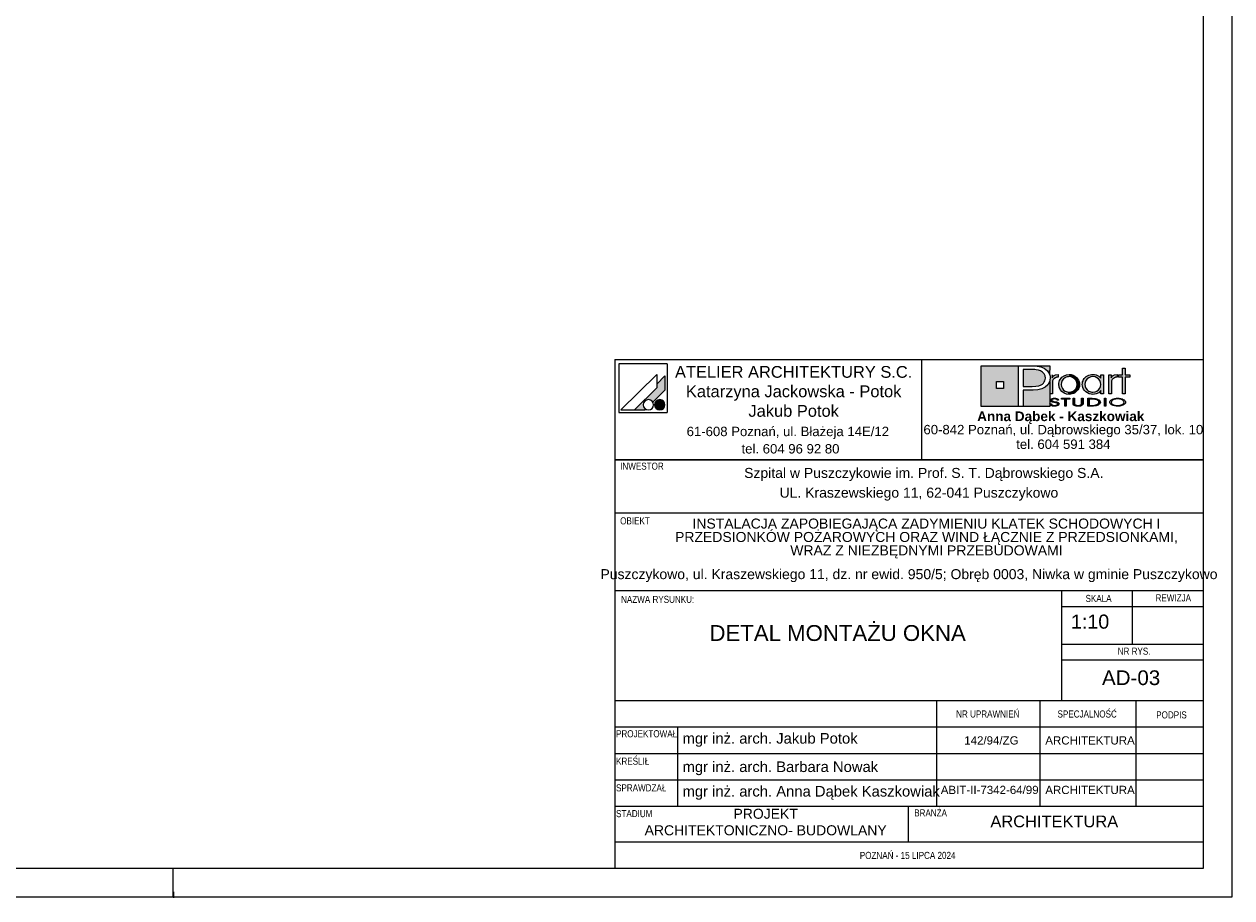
# Paper-space layout 'AD-03 DETAL MONTAŻU OKNA' of a CAD drawing. Header units: millimetres. Extents: x 0 to 420, y 0 to 297.
# Tile 32 of 40: x 215 to 420, y 0 to 148. Entities that reach past the tile are written whole.
import ezdxf

# ---------------------------------------------------------------- set-up
doc = ezdxf.new("R2010")
doc.units = ezdxf.units.MM
doc.header["$MEASUREMENT"] = 0
for name, color, linetype, lineweight, true_color in [('0_Nr_pióra__249', 7, 'Continuous', 5, 0x191919), ('A_Arkusz_Nr_pióra__19', 7, 'Continuous', 5, 0x191919), ('A_Arkusz_Nr_pióra__237', 7, 'Continuous', 5, 0x343434), ('A_Arkusz_Nr_pióra__255', 7, 'Continuous', 15, 0x242424)]:
    doc.layers.add(name, color=color, linetype=linetype, lineweight=lineweight, true_color=true_color)
doc.layers.add('A_Arkusz_Nr_pióra__1', color=7, linetype='Continuous', lineweight=20)
doc.styles.add('STYL_AUTOMATYCZNY_1', font='arial.ttf')
doc.styles.add('STYL_AUTOMATYCZNY_2', font='ARIALN.TTF')
doc.styles.add('STYL_AUTOMATYCZNY_3', font='arial.ttf')

psp = doc.layouts.new('AD-03 DETAL MONTAŻU OKNA')

# ---------------------------------------------------------------- hatches: boundary and pattern name
at = {"layer": 'A_Arkusz_Nr_pióra__19', "linetype": 'Continuous', "lineweight": 5, "true_color": 0x191919}
for points in [[(323.6, 88.67), (322.2, 87.26), (322.2, 86.61), (318.43, 82.85), (320.24, 82.85), (320.35, 82.96), (320.22, 83.05), (320.11, 83.16), (320.02, 83.29), (319.96, 83.43), (319.92, 83.58), (319.91, 83.73), (319.92, 83.88), (319.96, 84.03), (320.02, 84.17), (320.11, 84.3), (320.22, 84.4), (320.35, 84.49), (320.49, 84.56), (320.64, 84.6), (320.79, 84.61), (320.94, 84.6), (321.09, 84.56), (321.23, 84.49), (321.36, 84.4), (321.46, 84.3), (321.56, 84.16), (323.6, 86.21), (323.6, 86.51)], [(323.6, 86.21), (323.6, 88.67), (322.2, 87.26), (322.2, 86.61), (318.43, 82.85), (320.24, 82.85), (320.35, 82.96, -1.314777), (321.56, 84.16)], [(389.46, 88.83), (389.02, 88.83), (389.02, 85.58), (389.48, 85.58), (389.49, 87.54, -0.145311), (389.61, 87.99, -0.140329), (390.1, 88.38), (390.45, 88.45), (390.45, 88.88), (390.01, 88.81), (389.68, 88.63), (389.46, 88.34)], [(390.56, 87.22), (390.58, 87.43), (390.63, 87.65), (390.71, 87.86), (390.82, 88.06), (390.95, 88.25), (391.11, 88.41), (391.48, 88.67), (391.88, 88.83), (392.33, 88.89), (392.35, 88.89), (392.33, 88.52), (392.17, 88.51), (392, 88.47), (391.83, 88.41), (391.67, 88.34), (391.53, 88.24), (391.39, 88.13), (391.17, 87.86), (391.04, 87.55), (391, 87.2), (391.04, 86.84), (391.18, 86.52), (391.4, 86.24), (391.68, 86.04), (391.99, 85.91), (392.17, 85.89), (392.15, 85.52), (391.88, 85.55), (391.47, 85.71), (391.11, 85.97), (390.8, 86.33), (390.62, 86.75)], [(392.33, 88.52), (392.68, 88.47), (393, 88.33), (393.29, 88.11), (393.5, 87.85), (393.62, 87.55), (393.67, 87.21), (393.64, 86.96), (394.05, 86.8), (394.07, 86.87), (394.1, 87.2), (394.08, 87.43), (394.03, 87.67), (393.93, 87.91), (393.77, 88.17), (393.56, 88.4), (393.3, 88.6), (393, 88.76), (392.68, 88.85), (392.35, 88.89)], [(400.14, 88.38), (400.05, 88.34), (399.97, 88.29), (399.87, 88.23), (399.76, 88.12), (399.67, 88.01), (399.6, 87.9), (399.56, 87.78), (399.53, 87.63), (399.52, 87.46), (399.52, 85.58), (399.07, 85.58), (399.07, 88.81), (399.5, 88.81), (399.5, 88.34), (399.72, 88.63), (400.05, 88.81), (400.49, 88.88), (400.49, 88.45), (400.36, 88.43), (400.24, 88.41)], [(401.85, 85.58), (401.41, 85.58), (401.41, 88.44), (400.7, 88.44), (400.7, 88.81), (401.41, 88.81), (401.41, 89.94), (401.85, 89.94), (401.85, 88.81), (402.66, 88.81), (402.66, 88.44), (401.85, 88.44)], [(392.86, 85.58), (392.6, 85.52), (392.33, 85.5), (392.15, 85.52), (392.17, 85.89), (392.34, 85.87), (392.69, 85.91), (393, 86.04), (393.28, 86.26), (393.5, 86.53), (393.62, 86.85), (393.64, 86.96), (394.05, 86.8), (393.97, 86.56), (393.8, 86.26), (393.61, 86.03), (393.38, 85.84), (393.12, 85.68)], [(322.36, 84.53), (323.02, 82.9, -0.39153), (321.92, 83.36, -0.418968)], [(322.36, 84.53), (323.02, 82.9, 0.455663), (323.49, 84.15, 0.390402)], [(389.33, 83.87), (389.06, 83.87), (389.08, 83.79), (389.13, 83.71), (389.2, 83.64), (389.28, 83.59), (389.36, 83.56), (389.43, 83.54), (389.48, 83.52), (389.61, 83.49), (389.74, 83.48), (389.82, 83.49), (389.9, 83.48), (390.05, 83.49), (390.24, 83.53), (390.41, 83.6), (390.52, 83.68), (390.59, 83.77), (390.62, 83.87), (390.61, 83.92), (390.58, 83.98), (390.55, 84.03), (390.49, 84.08), (390.44, 84.12), (390.35, 84.16), (390.3, 84.18), (390.2, 84.21), (390.16, 84.22), (390.15, 84.07), (390.19, 84.05), (390.29, 84), (390.34, 83.93), (390.36, 83.86), (390.35, 83.8), (390.31, 83.74), (390.23, 83.68), (390.17, 83.65), (390.11, 83.64), (390.02, 83.61), (389.94, 83.6), (389.87, 83.6), (389.8, 83.6), (389.71, 83.61), (389.63, 83.62), (389.56, 83.64), (389.49, 83.67), (389.45, 83.7), (389.39, 83.74), (389.35, 83.8)], [(390.29, 84.49), (390.55, 84.49), (390.53, 84.59), (390.47, 84.67), (390.35, 84.75), (390.21, 84.81), (390.04, 84.84), (389.85, 84.85), (389.66, 84.84), (389.49, 84.8), (389.34, 84.74), (389.23, 84.67), (389.16, 84.59), (389.14, 84.5), (389.16, 84.4), (389.22, 84.33), (389.32, 84.26), (389.4, 84.22), (389.47, 84.2), (389.53, 84.19), (389.65, 84.16), (389.76, 84.15), (389.88, 84.13), (389.99, 84.11), (390.07, 84.09), (390.15, 84.07), (390.16, 84.22), (390.04, 84.24), (389.88, 84.26), (389.69, 84.3), (389.6, 84.32), (389.52, 84.35), (389.45, 84.39), (389.41, 84.44), (389.4, 84.5), (389.42, 84.57), (389.46, 84.62), (389.54, 84.67), (389.62, 84.7), (389.72, 84.73), (389.81, 84.73), (389.9, 84.73), (389.99, 84.72), (390.07, 84.7), (390.15, 84.67), (390.22, 84.62), (390.27, 84.56)], [(391.85, 83.5), (391.6, 83.5), (391.6, 84.71), (391.02, 84.71), (391.02, 84.83), (392.43, 84.83), (392.43, 84.71), (391.85, 84.71)], [(394.45, 83.6), (394.36, 83.56), (394.25, 83.52), (394.12, 83.5), (393.99, 83.48), (393.86, 83.48), (393.67, 83.49), (393.5, 83.52), (393.34, 83.56), (393.15, 83.67), (393.03, 83.82), (393, 84), (393, 84.83), (393.25, 84.83), (393.25, 84), (393.26, 83.9), (393.31, 83.81), (393.37, 83.74, 0.154269), (393.86, 83.61, 0.149724), (394.34, 83.73), (394.41, 83.81)], [(394.41, 83.81), (394.45, 83.9), (394.46, 84), (394.46, 84.83), (394.72, 84.83), (394.72, 84), (394.7, 83.86), (394.63, 83.74), (394.53, 83.65), (394.45, 83.6)], [(395.76, 83.62), (396.04, 83.62), (396.04, 83.5), (395.51, 83.5), (395.51, 84.83), (396.04, 84.83), (396.04, 84.71), (395.76, 84.71)], [(396.23, 84.83), (396.55, 84.82), (396.75, 84.79), (396.75, 84.66), (396.59, 84.68), (396.38, 84.7), (396.13, 84.71), (396.04, 84.71), (396.04, 84.83)], [(397.07, 84.72), (397.23, 84.65), (397.36, 84.58), (397.48, 84.49), (397.57, 84.38), (397.62, 84.27), (397.64, 84.16), (397.61, 84.02), (397.53, 83.89), (397.39, 83.77), (397.25, 83.68), (397.09, 83.62), (396.92, 83.57), (396.74, 83.53), (396.74, 83.67), (396.88, 83.7), (397.07, 83.77), (397.22, 83.87), (397.31, 83.96), (397.37, 84.06), (397.39, 84.17), (397.37, 84.28), (397.3, 84.38), (397.21, 84.47), (397.08, 84.55), (396.93, 84.61), (396.75, 84.66), (396.75, 84.79), (396.83, 84.78)], [(398.57, 83.5), (398.32, 83.5), (398.32, 84.83), (398.57, 84.83)], [(396.74, 83.53), (396.72, 83.53), (396.5, 83.51), (396.25, 83.5), (396.04, 83.5), (396.04, 83.62), (396.13, 83.62), (396.28, 83.62), (396.45, 83.63), (396.53, 83.63), (396.66, 83.65), (396.74, 83.67)]]:
    psp.add_hatch(color=250, dxfattribs=at).paths.add_polyline_path(points)
at = {"layer": 'A_Arkusz_Nr_pióra__19', "linetype": 'Continuous', "lineweight": 0, "true_color": 0x131313}
h = psp.add_hatch(color=250, dxfattribs=at)
h.paths.add_polyline_path([(377.36, 90.34), (383.71, 90.34), (383.71, 83.46), (377.36, 83.46)])
h.paths.add_polyline_path([(379.96, 87.69), (381.15, 87.69), (381.15, 86.49), (379.96, 86.49)], flags=0)
for points in [[(386.17, 89.71), (385.71, 89.72), (384.53, 89.72), (384.53, 86.86), (386.06, 86.86), (386.69, 86.89), (387.19, 86.98), (387.59, 87.13), (387.79, 87.26), (387.96, 87.42), (388.11, 87.61), (388.21, 87.83), (388.28, 88.05), (388.3, 88.28), (388.24, 88.67), (388.07, 89), (387.78, 89.3), (387.48, 89.48), (387.12, 89.62), (386.71, 89.69), (386.5, 89.71)], [(389.03, 90.34), (389.02, 88.83), (388.99, 88.95), (388.83, 89.25), (388.63, 89.52), (388.39, 89.75), (388.11, 89.94), (387.83, 90.07), (387.54, 90.17), (387.23, 90.25), (386.87, 90.3), (386.07, 90.33), (386.02, 90.34)], [(384.53, 83.46), (389.03, 83.46), (389.03, 87.7), (388.73, 87.14), (388.24, 86.71), (387.69, 86.45), (387.02, 86.29), (386.24, 86.24), (384.53, 86.24)]]:
    psp.add_hatch(color=250, dxfattribs=at).paths.add_polyline_path(points)
at = {"layer": 'A_Arkusz_Nr_pióra__19', "linetype": 'Continuous', "lineweight": 5, "true_color": 0x191919}
h = psp.add_hatch(color=250, dxfattribs=at)
h.paths.add_polyline_path([(397.73, 86.15), (397.36, 85.79), (396.91, 85.57), (396.39, 85.5), (396.06, 85.53), (395.75, 85.61), (395.44, 85.75), (395.18, 85.92), (394.96, 86.14), (394.78, 86.41), (394.66, 86.67), (394.59, 86.93), (394.57, 87.2), (394.58, 87.41), (394.63, 87.61), (394.7, 87.82), (394.79, 88.02), (394.91, 88.19), (395.05, 88.36), (395.24, 88.52), (395.44, 88.65), (395.67, 88.76), (395.91, 88.83), (396.15, 88.87), (396.4, 88.89), (396.67, 88.87), (396.92, 88.81), (397.15, 88.72), (397.37, 88.59), (397.56, 88.43), (397.73, 88.24), (397.73, 88.51), (397.73, 88.81), (398.17, 88.81), (398.17, 87.53), (398.17, 85.58), (397.73, 85.58), (397.73, 85.83)])
h.paths.add_polyline_path([(395.81, 88.38, 0.471077), (395.22, 86.5, 0.494724), (397.4, 86.34, 0.387258), (397.36, 88.1, 0.314042)], flags=0)
h = psp.add_hatch(color=250, dxfattribs=at)
h.paths.add_polyline_path([(400.59, 84.85, 0.130991), (399.56, 84.6, 0.250658), (399.25, 84.17, 0.250617), (399.5, 83.77, 0.141351), (400.59, 83.48, 0.117723), (401.58, 83.7, 0.245905), (401.93, 84.16, 0.237366), (401.68, 84.56, 0.143887)])
h.paths.add_polyline_path([(400.59, 84.73, 0.128597), (399.81, 84.56), (399.72, 84.5), (399.65, 84.45), (399.58, 84.37), (399.54, 84.31), (399.51, 84.24), (399.5, 84.17), (399.53, 84.03), (399.62, 83.91), (399.78, 83.79, 0.126974), (400.59, 83.6, 0.113214), (401.35, 83.76), (401.49, 83.86), (401.58, 83.93), (401.63, 84.01), (401.66, 84.08), (401.67, 84.16), (401.65, 84.26), (401.6, 84.36), (401.52, 84.45), (401.39, 84.55, 0.11716)], flags=0)

# ---------------------------------------------------------------- linework, layer by layer
at = {"layer": '0_Nr_pióra__249', "color": 250, "linetype": 'Continuous', "lineweight": 5, "true_color": 0x191919}
for p, q in [((315.75, 90.68), (315.75, 82.41)), ((324.01, 90.68), (315.75, 90.68)), ((324.01, 90.68), (324.01, 82.41)), ((322.2, 88.91), (316.13, 82.85)), ((322.2, 88.91), (322.2, 86.61)), ((323.6, 88.67), (322.2, 87.26)), ((323.6, 88.67), (323.6, 86.51)), ((377.36, 90.34), (389.03, 90.34)), ((377.36, 83.46), (377.36, 90.34)), ((383.71, 83.46), (383.71, 90.34)), ((383.71, 90.34), (385.99, 90.34)), ((384.53, 89.72), (384.53, 86.86)), ((385.71, 89.72), (384.53, 89.72)), ((386.17, 89.71), (385.71, 89.72)), ((385.99, 90.34), (386.46, 90.33)), ((386.5, 89.71), (386.17, 89.71)), ((386.46, 90.33), (386.87, 90.3)), ((386.71, 89.69), (386.5, 89.71)), ((387.12, 89.62), (386.71, 89.69)), ((386.87, 90.3), (387.23, 90.25)), ((387.48, 89.48), (387.12, 89.62)), ((387.23, 90.25), (387.54, 90.17)), ((387.79, 89.29), (387.48, 89.48)), ((387.54, 90.17), (387.83, 90.07)), ((388.07, 89), (387.79, 89.29)), ((387.83, 90.07), (388.11, 89.94)), ((388.24, 88.67), (388.07, 89)), ((388.11, 89.94), (388.39, 89.75)), ((388.3, 88.28), (388.24, 88.67)), ((388.39, 89.75), (388.63, 89.52)), ((388.63, 89.52), (388.83, 89.25)), ((388.83, 89.25), (388.99, 88.95)), ((388.99, 88.95), (389.08, 88.62)), ((389.03, 90.34), (389.02, 88.81)), ((389.08, 88.62), (389.12, 88.27)), ((389.46, 88.81), (389.46, 88.34)), ((389.46, 88.34), (389.68, 88.63)), ((389.68, 88.63), (390.01, 88.81)), ((390.01, 88.34), (389.92, 88.29)), ((390.01, 88.81), (390.45, 88.88)), ((390.1, 88.38), (390.01, 88.34)), ((390.2, 88.41), (390.1, 88.38)), ((390.32, 88.43), (390.2, 88.41)), ((390.45, 88.45), (390.32, 88.43)), ((390.45, 88.88), (390.45, 88.45)), ((390.95, 88.25), (391.11, 88.41)), ((391.11, 88.41), (391.48, 88.67)), ((391.48, 88.67), (391.88, 88.83)), ((391.67, 88.34), (391.53, 88.24)), ((391.83, 88.41), (391.67, 88.34)), ((392, 88.47), (391.83, 88.41)), ((391.88, 88.83), (392.33, 88.89)), ((392.17, 88.51), (392, 88.47)), ((392.34, 88.52), (392.17, 88.51)), ((392.33, 88.89), (392.67, 88.86)), ((392.68, 88.47), (392.34, 88.52)), ((392.67, 88.86), (393, 88.76)), ((393, 88.33), (392.68, 88.47)), ((393, 88.76), (393.3, 88.6)), ((393.29, 88.11), (393, 88.33)), ((393.3, 88.6), (393.56, 88.4)), ((393.56, 88.4), (393.77, 88.17)), ((394.91, 88.19), (395.05, 88.36)), ((395.05, 88.36), (395.24, 88.52)), ((395.24, 88.52), (395.44, 88.65)), ((395.71, 88.34), (395.41, 88.12)), ((395.44, 88.65), (395.67, 88.76)), ((395.67, 88.76), (395.91, 88.83)), ((396.03, 88.47), (395.71, 88.34)), ((395.91, 88.83), (396.15, 88.87)), ((396.39, 88.52), (396.03, 88.47)), ((396.15, 88.87), (396.4, 88.89)), ((396.75, 88.47), (396.39, 88.52)), ((396.4, 88.89), (396.67, 88.87)), ((396.67, 88.87), (396.92, 88.81)), ((397.06, 88.34), (396.75, 88.47)), ((396.92, 88.81), (397.15, 88.72)), ((397.34, 88.12), (397.06, 88.34)), ((397.15, 88.72), (397.37, 88.59)), ((397.37, 88.59), (397.56, 88.43)), ((397.56, 88.43), (397.73, 88.24)), ((397.73, 88.24), (397.73, 88.81)), ((397.73, 88.81), (398.17, 88.81)), ((398.17, 88.81), (398.17, 85.58)), ((399.07, 85.58), (399.07, 88.81)), ((399.07, 88.81), (399.5, 88.81)), ((399.5, 88.81), (399.5, 88.34)), ((399.5, 88.34), (399.72, 88.63)), ((399.72, 88.63), (400.05, 88.81)), ((400.05, 88.34), (399.97, 88.29)), ((400.05, 88.81), (400.49, 88.88)), ((400.14, 88.38), (400.05, 88.34)), ((400.24, 88.41), (400.14, 88.38)), ((400.36, 88.43), (400.24, 88.41)), ((400.49, 88.45), (400.36, 88.43)), ((400.49, 88.88), (400.49, 88.45)), ((400.7, 88.44), (400.7, 88.81)), ((400.7, 88.81), (401.41, 88.81)), ((401.41, 88.44), (400.7, 88.44)), ((401.41, 88.81), (401.41, 89.94)), ((401.41, 89.94), (401.85, 89.94)), ((401.41, 85.58), (401.41, 88.44)), ((401.85, 89.94), (401.85, 88.81)), ((401.85, 88.81), (402.66, 88.81)), ((402.66, 88.44), (401.85, 88.44)), ((401.85, 88.44), (401.85, 85.58)), ((402.66, 88.81), (402.66, 88.44)), ((322.2, 86.61), (318.43, 82.85)), ((323.6, 86.51), (323.6, 86.21)), ((379.96, 87.69), (381.15, 87.69)), ((379.96, 87.69), (381.15, 87.69)), ((379.96, 86.49), (379.96, 87.69)), ((381.15, 86.49), (379.96, 86.49)), ((381.15, 87.69), (381.15, 86.49)), ((381.15, 87.69), (381.15, 86.49)), ((384.53, 86.86), (386.06, 86.86)), ((386.06, 86.86), (386.69, 86.89)), ((387, 86.29), (386.19, 86.24)), ((386.69, 86.89), (387.19, 86.98)), ((387.69, 86.45), (387, 86.29)), ((387.19, 86.98), (387.59, 87.13)), ((387.59, 87.13), (387.79, 87.26)), ((388.24, 86.71), (387.69, 86.45)), ((387.79, 87.26), (387.96, 87.42)), ((387.96, 87.42), (388.11, 87.61)), ((388.11, 87.61), (388.21, 87.83)), ((388.21, 87.83), (388.28, 88.05)), ((388.73, 87.14), (388.24, 86.71)), ((388.28, 88.05), (388.3, 88.28)), ((389.02, 87.66), (388.73, 87.14)), ((389.12, 88.27), (389.02, 87.66)), ((389.03, 87.67), (389.03, 83.46)), ((389.49, 87.63), (389.48, 87.46)), ((389.48, 87.46), (389.48, 85.58)), ((389.52, 87.78), (389.49, 87.63)), ((389.56, 87.9), (389.52, 87.78)), ((389.63, 88.01), (389.56, 87.9)), ((389.72, 88.12), (389.63, 88.01)), ((389.83, 88.23), (389.72, 88.12)), ((389.92, 88.29), (389.83, 88.23)), ((390.56, 87.22), (390.58, 87.43)), ((390.62, 86.75), (390.56, 87.22)), ((390.58, 87.43), (390.63, 87.65)), ((390.8, 86.33), (390.62, 86.75)), ((390.63, 87.65), (390.71, 87.86)), ((390.71, 87.86), (390.82, 88.06)), ((391.11, 85.97), (390.8, 86.33)), ((390.82, 88.06), (390.95, 88.25)), ((391.04, 87.55), (391, 87.2)), ((391, 87.2), (391.04, 86.84)), ((391.17, 87.86), (391.04, 87.55)), ((391.04, 86.84), (391.18, 86.52)), ((391.39, 88.13), (391.17, 87.86)), ((391.18, 86.52), (391.4, 86.24)), ((391.53, 88.24), (391.39, 88.13)), ((393, 86.04), (393.28, 86.26)), ((393.28, 86.26), (393.5, 86.53)), ((393.5, 87.85), (393.29, 88.11)), ((393.62, 87.55), (393.5, 87.85)), ((393.5, 86.53), (393.62, 86.85)), ((393.8, 86.26), (393.61, 86.03)), ((393.67, 87.21), (393.62, 87.55)), ((393.62, 86.85), (393.67, 87.21)), ((393.77, 88.17), (393.94, 87.9)), ((393.97, 86.56), (393.8, 86.26)), ((393.94, 87.9), (394.03, 87.67)), ((394.07, 86.87), (393.97, 86.56)), ((394.03, 87.67), (394.08, 87.43)), ((394.1, 87.2), (394.07, 86.87)), ((394.08, 87.43), (394.1, 87.2)), ((394.57, 87.2), (394.58, 87.41)), ((394.59, 86.93), (394.57, 87.2)), ((394.58, 87.41), (394.63, 87.61)), ((394.66, 86.67), (394.59, 86.93)), ((394.63, 87.61), (394.7, 87.82)), ((394.78, 86.41), (394.66, 86.67)), ((394.7, 87.82), (394.79, 88.02)), ((394.96, 86.14), (394.78, 86.41)), ((394.79, 88.02), (394.91, 88.19)), ((395.05, 87.55), (395.01, 87.22)), ((395.01, 87.22), (395.05, 86.87)), ((395.19, 87.85), (395.05, 87.55)), ((395.05, 86.87), (395.18, 86.55)), ((395.18, 86.55), (395.4, 86.28)), ((395.41, 88.12), (395.19, 87.85)), ((395.4, 86.28), (395.53, 86.16)), ((397.06, 86.05), (397.34, 86.26)), ((397.56, 87.85), (397.34, 88.12)), ((397.34, 86.26), (397.56, 86.54)), ((397.69, 87.54), (397.56, 87.85)), ((397.56, 86.54), (397.69, 86.85)), ((397.73, 87.19), (397.69, 87.54)), ((397.69, 86.85), (397.73, 87.19)), ((399.53, 87.63), (399.52, 87.46)), ((399.52, 87.46), (399.52, 85.58)), ((399.56, 87.78), (399.53, 87.63)), ((399.6, 87.9), (399.56, 87.78)), ((399.67, 88.01), (399.6, 87.9)), ((399.76, 88.12), (399.67, 88.01)), ((399.87, 88.23), (399.76, 88.12)), ((399.97, 88.29), (399.87, 88.23)), ((323.6, 86.21), (321.56, 84.16)), ((384.53, 86.24), (384.53, 83.46)), ((386.19, 86.24), (384.53, 86.24)), ((389.48, 85.58), (389.02, 85.58)), ((389.14, 84.5), (389.16, 84.59)), ((389.16, 84.4), (389.14, 84.5)), ((389.16, 84.59), (389.23, 84.67)), ((389.22, 84.33), (389.16, 84.4)), ((389.32, 84.26), (389.22, 84.33)), ((389.23, 84.67), (389.34, 84.74)), ((389.37, 84.23), (389.32, 84.26)), ((389.34, 84.74), (389.49, 84.8)), ((389.43, 84.21), (389.37, 84.23)), ((389.41, 84.56), (389.4, 84.5)), ((389.4, 84.5), (389.41, 84.44)), ((389.46, 84.62), (389.41, 84.56)), ((389.41, 84.44), (389.45, 84.39)), ((389.5, 84.19), (389.43, 84.21)), ((389.45, 84.39), (389.52, 84.35)), ((389.54, 84.67), (389.46, 84.62)), ((389.49, 84.8), (389.66, 84.84)), ((389.52, 84.35), (389.6, 84.32)), ((389.62, 84.7), (389.54, 84.67)), ((389.6, 84.32), (389.73, 84.29)), ((389.72, 84.73), (389.62, 84.7)), ((389.66, 84.84), (389.85, 84.85)), ((389.83, 84.73), (389.72, 84.73)), ((389.73, 84.29), (389.89, 84.26)), ((389.95, 84.72), (389.83, 84.73)), ((389.85, 84.85), (390.04, 84.84)), ((389.89, 84.26), (390.03, 84.24)), ((390.06, 84.7), (389.95, 84.72)), ((390.03, 84.24), (390.13, 84.22)), ((390.04, 84.84), (390.21, 84.81)), ((390.15, 84.67), (390.06, 84.7)), ((390.13, 84.22), (390.2, 84.21)), ((390.22, 84.62), (390.15, 84.67)), ((390.2, 84.21), (390.25, 84.2)), ((390.21, 84.81), (390.35, 84.75)), ((390.27, 84.56), (390.22, 84.62)), ((390.25, 84.2), (390.31, 84.18)), ((390.29, 84.49), (390.27, 84.56)), ((390.55, 84.49), (390.29, 84.49)), ((390.35, 84.75), (390.47, 84.67)), ((390.47, 84.67), (390.53, 84.59)), ((390.53, 84.59), (390.55, 84.49)), ((391.02, 84.71), (391.02, 84.83)), ((391.02, 84.83), (392.43, 84.83)), ((391.6, 84.71), (391.02, 84.71)), ((391.47, 85.71), (391.11, 85.97)), ((391.4, 86.24), (391.68, 86.04)), ((391.88, 85.55), (391.47, 85.71)), ((391.6, 83.5), (391.6, 84.71)), ((391.68, 86.04), (391.99, 85.91)), ((392.43, 84.71), (391.85, 84.71)), ((391.85, 84.71), (391.85, 83.5)), ((392.33, 85.5), (391.88, 85.55)), ((391.99, 85.91), (392.34, 85.87)), ((392.6, 85.52), (392.33, 85.5)), ((392.34, 85.87), (392.69, 85.91)), ((392.43, 84.83), (392.43, 84.71)), ((392.86, 85.58), (392.6, 85.52)), ((392.69, 85.91), (393, 86.04)), ((393.12, 85.68), (392.86, 85.58)), ((393, 84.83), (393.25, 84.83)), ((393, 84), (393, 84.83)), ((393.38, 85.84), (393.12, 85.68)), ((393.25, 84.83), (393.25, 84)), ((393.61, 86.03), (393.38, 85.84)), ((394.46, 84), (394.46, 84.83)), ((394.46, 84.83), (394.72, 84.83)), ((394.72, 84.83), (394.72, 84)), ((395.18, 85.92), (394.96, 86.14)), ((395.44, 85.75), (395.18, 85.92)), ((395.75, 85.61), (395.44, 85.75)), ((395.51, 83.5), (395.51, 84.83)), ((395.51, 84.83), (396.04, 84.83)), ((395.51, 83.5), (395.51, 84.83)), ((395.51, 84.83), (396.23, 84.83)), ((395.53, 86.16), (395.68, 86.06)), ((395.68, 86.06), (395.85, 85.98)), ((396.06, 85.53), (395.75, 85.61)), ((396.04, 84.71), (395.76, 84.71)), ((395.76, 84.71), (395.76, 83.62)), ((396.13, 84.71), (395.76, 84.71)), ((395.76, 84.71), (395.76, 83.62)), ((395.85, 85.98), (396.03, 85.92)), ((396.03, 85.92), (396.21, 85.88)), ((396.04, 84.83), (396.04, 84.71)), ((396.39, 85.5), (396.06, 85.53)), ((396.38, 84.7), (396.13, 84.71)), ((396.21, 85.88), (396.39, 85.87)), ((396.23, 84.83), (396.55, 84.82)), ((396.59, 84.68), (396.38, 84.7)), ((396.39, 85.87), (396.74, 85.91)), ((396.91, 85.57), (396.39, 85.5)), ((396.55, 84.82), (396.83, 84.78)), ((396.77, 84.65), (396.59, 84.68)), ((396.74, 85.91), (397.06, 86.05)), ((396.93, 84.61), (396.77, 84.65)), ((396.83, 84.78), (397.07, 84.72)), ((397.36, 85.79), (396.91, 85.57)), ((397.07, 84.55), (396.93, 84.61)), ((397.07, 84.72), (397.23, 84.65)), ((397.2, 84.48), (397.07, 84.55)), ((397.3, 84.38), (397.2, 84.48)), ((397.23, 84.65), (397.36, 84.58)), ((397.37, 84.28), (397.3, 84.38)), ((397.73, 86.15), (397.36, 85.79)), ((397.36, 84.58), (397.48, 84.49)), ((397.39, 84.17), (397.37, 84.28)), ((397.48, 84.49), (397.57, 84.38)), ((397.57, 84.38), (397.62, 84.27)), ((397.62, 84.27), (397.64, 84.16)), ((397.73, 85.58), (397.73, 86.15)), ((398.17, 85.58), (397.73, 85.58)), ((398.32, 83.5), (398.32, 84.83)), ((398.32, 84.83), (398.57, 84.83)), ((398.32, 83.5), (398.32, 84.83)), ((398.32, 84.83), (398.57, 84.83)), ((398.57, 84.83), (398.57, 83.5)), ((398.57, 84.83), (398.57, 83.5)), ((399.52, 85.58), (399.07, 85.58)), ((399.25, 84.17), (399.27, 84.29)), ((399.27, 84.29), (399.33, 84.39)), ((399.33, 84.39), (399.42, 84.5)), ((399.42, 84.5), (399.56, 84.6)), ((399.51, 84.24), (399.5, 84.17)), ((399.54, 84.31), (399.51, 84.24)), ((399.58, 84.37), (399.54, 84.31)), ((399.56, 84.6), (399.73, 84.69)), ((399.64, 84.44), (399.58, 84.37)), ((399.72, 84.5), (399.64, 84.44)), ((399.81, 84.56), (399.72, 84.5)), ((399.73, 84.69), (399.93, 84.76)), ((400.04, 84.66), (399.81, 84.56)), ((399.93, 84.76), (400.13, 84.81)), ((400.3, 84.71), (400.04, 84.66)), ((400.13, 84.81), (400.35, 84.84)), ((400.59, 84.73), (400.3, 84.71)), ((400.35, 84.84), (400.59, 84.85)), ((400.59, 84.85), (400.85, 84.84)), ((400.76, 84.72), (400.59, 84.73)), ((400.93, 84.7), (400.76, 84.72)), ((400.85, 84.84), (401.1, 84.8)), ((401.09, 84.67), (400.93, 84.7)), ((401.26, 84.61), (401.09, 84.67)), ((401.1, 84.8), (401.34, 84.73)), ((401.4, 84.54), (401.26, 84.61)), ((401.34, 84.73), (401.53, 84.65)), ((401.52, 84.45), (401.4, 84.54)), ((401.85, 85.58), (401.41, 85.58)), ((401.6, 84.36), (401.52, 84.45)), ((401.53, 84.65), (401.68, 84.56)), ((401.65, 84.26), (401.6, 84.36)), ((401.67, 84.16), (401.65, 84.26)), ((401.68, 84.56), (401.8, 84.45)), ((401.8, 84.45), (401.87, 84.36)), ((401.87, 84.36), (401.91, 84.27)), ((401.91, 84.27), (401.93, 84.16)), ((315.75, 82.41), (324.01, 82.41)), ((316.13, 82.85), (320.24, 82.85)), ((320.35, 82.96), (320.24, 82.85)), ((389.03, 83.46), (377.36, 83.46)), ((384.53, 83.46), (383.71, 83.46)), ((389.08, 83.79), (389.06, 83.87)), ((389.06, 83.87), (389.33, 83.87)), ((389.13, 83.71), (389.08, 83.79)), ((389.2, 83.64), (389.13, 83.71)), ((389.28, 83.59), (389.2, 83.64)), ((389.37, 83.55), (389.28, 83.59)), ((389.33, 83.87), (389.35, 83.8)), ((389.35, 83.8), (389.39, 83.74)), ((389.48, 83.52), (389.37, 83.55)), ((389.39, 83.74), (389.45, 83.7)), ((389.45, 83.7), (389.5, 83.67)), ((389.59, 83.5), (389.48, 83.52)), ((389.58, 84.18), (389.5, 84.19)), ((389.5, 83.67), (389.56, 83.64)), ((389.56, 83.64), (389.63, 83.62)), ((389.68, 84.16), (389.58, 84.18)), ((389.72, 83.48), (389.59, 83.5)), ((389.63, 83.62), (389.7, 83.61)), ((389.8, 84.14), (389.68, 84.16)), ((389.7, 83.61), (389.77, 83.6)), ((389.84, 83.48), (389.72, 83.48)), ((389.77, 83.6), (389.85, 83.6)), ((389.96, 84.12), (389.8, 84.14)), ((390.05, 83.49), (389.84, 83.48)), ((389.85, 83.6), (389.92, 83.6)), ((389.92, 83.6), (389.98, 83.61)), ((390.09, 84.09), (389.96, 84.12)), ((389.98, 83.61), (390.05, 83.62)), ((390.05, 83.62), (390.12, 83.64)), ((390.24, 83.53), (390.05, 83.49)), ((390.19, 84.05), (390.09, 84.09)), ((390.12, 83.64), (390.18, 83.66)), ((390.18, 83.66), (390.23, 83.68)), ((390.29, 84), (390.19, 84.05)), ((390.23, 83.68), (390.3, 83.74)), ((390.41, 83.6), (390.24, 83.53)), ((390.34, 83.93), (390.29, 84)), ((390.3, 83.74), (390.35, 83.8)), ((390.31, 84.18), (390.36, 84.16)), ((390.36, 83.86), (390.34, 83.93)), ((390.35, 83.8), (390.36, 83.86)), ((390.36, 84.16), (390.44, 84.12)), ((390.52, 83.68), (390.41, 83.6)), ((390.44, 84.12), (390.5, 84.08)), ((390.5, 84.08), (390.55, 84.03)), ((390.59, 83.77), (390.52, 83.68)), ((390.55, 84.03), (390.59, 83.98)), ((390.59, 83.98), (390.61, 83.92)), ((390.62, 83.87), (390.59, 83.77)), ((390.61, 83.92), (390.62, 83.87)), ((391.85, 83.5), (391.6, 83.5)), ((393.03, 83.82), (393, 84)), ((393.15, 83.67), (393.03, 83.82)), ((393.34, 83.56), (393.15, 83.67)), ((393.25, 84), (393.26, 83.9)), ((393.26, 83.9), (393.31, 83.81)), ((393.31, 83.81), (393.38, 83.73)), ((393.5, 83.52), (393.34, 83.56)), ((393.38, 83.73), (393.43, 83.7)), ((393.43, 83.7), (393.5, 83.67)), ((393.5, 83.67), (393.58, 83.64)), ((393.67, 83.49), (393.5, 83.52)), ((393.58, 83.64), (393.67, 83.62)), ((393.67, 83.62), (393.76, 83.61)), ((393.86, 83.48), (393.67, 83.49)), ((393.76, 83.61), (393.86, 83.61)), ((393.86, 83.61), (393.95, 83.61)), ((393.99, 83.48), (393.86, 83.48)), ((393.95, 83.61), (394.04, 83.62)), ((394.12, 83.5), (393.99, 83.48)), ((394.04, 83.62), (394.13, 83.64)), ((394.25, 83.52), (394.12, 83.5)), ((394.13, 83.64), (394.21, 83.67)), ((394.21, 83.67), (394.28, 83.7)), ((394.36, 83.56), (394.25, 83.52)), ((394.28, 83.7), (394.34, 83.73)), ((394.34, 83.73), (394.41, 83.81)), ((394.45, 83.6), (394.36, 83.56)), ((394.41, 83.81), (394.45, 83.9)), ((394.45, 83.9), (394.46, 84)), ((394.53, 83.65), (394.45, 83.6)), ((394.63, 83.74), (394.53, 83.65)), ((394.7, 83.86), (394.63, 83.74)), ((394.72, 84), (394.7, 83.86)), ((396.04, 83.5), (395.51, 83.5)), ((396.25, 83.5), (395.51, 83.5)), ((395.76, 83.62), (396.04, 83.62)), ((395.76, 83.62), (396.13, 83.62)), ((396.04, 83.62), (396.04, 83.5)), ((396.13, 83.62), (396.35, 83.62)), ((396.5, 83.51), (396.25, 83.5)), ((396.35, 83.62), (396.53, 83.63)), ((396.72, 83.53), (396.5, 83.51)), ((396.53, 83.63), (396.68, 83.65)), ((396.68, 83.65), (396.89, 83.7)), ((396.92, 83.57), (396.72, 83.53)), ((396.89, 83.7), (397.07, 83.77)), ((397.09, 83.62), (396.92, 83.57)), ((397.07, 83.77), (397.22, 83.87)), ((397.25, 83.68), (397.09, 83.62)), ((397.22, 83.87), (397.31, 83.96)), ((397.39, 83.77), (397.25, 83.68)), ((397.31, 83.96), (397.37, 84.06)), ((397.37, 84.06), (397.39, 84.17)), ((397.53, 83.89), (397.39, 83.77)), ((397.61, 84.02), (397.53, 83.89)), ((397.64, 84.16), (397.61, 84.02)), ((398.57, 83.5), (398.32, 83.5)), ((398.57, 83.5), (398.32, 83.5)), ((399.26, 84.07), (399.25, 84.17)), ((399.31, 83.97), (399.26, 84.07)), ((399.38, 83.87), (399.31, 83.97)), ((399.5, 83.77), (399.38, 83.87)), ((399.5, 84.17), (399.53, 84.03)), ((399.65, 83.67), (399.5, 83.77)), ((399.53, 84.03), (399.62, 83.91)), ((399.62, 83.91), (399.77, 83.79)), ((399.84, 83.6), (399.65, 83.67)), ((399.77, 83.79), (399.88, 83.74)), ((400.07, 83.53), (399.84, 83.6)), ((399.88, 83.74), (400, 83.69)), ((400, 83.69), (400.13, 83.65)), ((400.33, 83.49), (400.07, 83.53)), ((400.13, 83.65), (400.28, 83.62)), ((400.28, 83.62), (400.43, 83.6)), ((400.59, 83.48), (400.33, 83.49)), ((400.43, 83.6), (400.59, 83.6)), ((400.59, 83.6), (400.81, 83.61)), ((400.78, 83.48), (400.59, 83.48)), ((400.97, 83.51), (400.78, 83.48)), ((400.81, 83.61), (401.01, 83.64)), ((401.15, 83.54), (400.97, 83.51)), ((401.01, 83.64), (401.2, 83.7)), ((401.31, 83.59), (401.15, 83.54)), ((401.2, 83.7), (401.35, 83.76)), ((401.45, 83.64), (401.31, 83.59)), ((401.35, 83.76), (401.48, 83.84)), ((401.58, 83.7), (401.45, 83.64)), ((401.48, 83.84), (401.58, 83.93)), ((401.58, 83.93), (401.63, 84.01)), ((401.77, 83.84), (401.58, 83.7)), ((401.63, 84.01), (401.66, 84.08)), ((401.66, 84.08), (401.67, 84.16)), ((401.89, 84), (401.77, 83.84)), ((401.93, 84.16), (401.89, 84))]:
    psp.add_line(p, q, dxfattribs=at)
for centre, start, end in [((320.79, 83.73), 0, 180), ((322.72, 83.73), 0, 180), ((320.79, 83.73), 180, 0), ((322.72, 83.73), 180, 0)]:
    psp.add_arc(centre, 0.882, start, end, dxfattribs=at)
at = {"layer": 'A_Arkusz_Nr_pióra__1', "color": 7, "linetype": 'Continuous', "lineweight": 20}
for p, q in [((415.1, 292.1), (415.1, 4.9)), ((415.1, 4.9), (29.9, 4.9))]:
    psp.add_line(p, q, dxfattribs=at)
at = {"layer": 'A_Arkusz_Nr_pióra__1', "color": 7, "linetype": 'Continuous', "lineweight": 20, "flags": 128}
psp.add_lwpolyline([(0, 297), (420, 297), (420, 0), (0, 0)], close=True, dxfattribs=at)
at = {"layer": 'A_Arkusz_Nr_pióra__237', "color": 250, "linetype": 'Continuous', "lineweight": 5, "true_color": 0x343434}
for p, q in [((240, 0), (240, 4.9)), ((240.1, -0.1), (240.1, 0.9))]:
    psp.add_line(p, q, dxfattribs=at)
at = {"layer": 'A_Arkusz_Nr_pióra__255', "color": 250, "linetype": 'Continuous', "lineweight": 15, "true_color": 0x242424}
for p, q in [((315.1, 91.43), (415.1, 91.43)), ((315.1, 91.43), (315.1, 74.35)), ((367.22, 91.43), (367.22, 74.35)), ((315.1, 74.35), (415.1, 74.35)), ((315.1, 74.35), (315.1, 4.9)), ((415.1, 74.35), (315.1, 74.35)), ((315.1, 65.35), (415.1, 65.35)), ((315.1, 52.15), (415.1, 52.15)), ((391.1, 33.46), (391.1, 52.15)), ((403.1, 43.06), (403.1, 52.15)), ((391.1, 49.43), (415.1, 49.43)), ((391.1, 43.06), (415.1, 43.06)), ((391.1, 40.34), (415.1, 40.34)), ((315.1, 33.46), (415.1, 33.46)), ((369.85, 15.46), (369.85, 33.46)), ((387.43, 15.46), (387.43, 33.46)), ((403.75, 15.46), (403.75, 33.46)), ((315.1, 28.96), (415.1, 28.96)), ((325.8, 15.46), (325.8, 28.96)), ((315.1, 24.46), (415.1, 24.46)), ((315.1, 19.96), (415.1, 19.96)), ((325.8, 19.96), (415.1, 19.96)), ((315.1, 15.46), (414.96, 15.46)), ((329.1, 15.46), (415.1, 15.46)), ((364.96, 15.46), (364.96, 9.4)), ((315.1, 9.4), (415.1, 9.4)), ((315.1, 9.4), (415.1, 9.4))]:
    psp.add_line(p, q, dxfattribs=at)

# ---------------------------------------------------------------- texts
at = {"layer": 'A_Arkusz_Nr_pióra__1', "color": 7, "linetype": 'Continuous', "lineweight": 20, "style": 'STYL_AUTOMATYCZNY_1'}
for s, insert, char_height, attachment_point in [('\\A1;{\\pql;\\fArial|b0|i0|c238|p0;\\W1.000000;Szpital w Puszczykowie im. Prof. S. T. Dąbrowskiego S.A.}', (337.07, 71.89), 1.7, 4), ('\\A1;{\\pqc;\\fArial|b0|i0|c238|p0;\\W1.000000;UL. Kraszewskiego 11, 62-041 Puszczykowo}', (366.79, 68.54), 1.7, 5), ('\\A1;{\\pql;\\fArial|b0|i0|c238|p0;\\W1.000000;1:10}', (392.63, 46.85), 2.3999, 4), ('\\A1;{\\pqc;\\fArial|b0|i0|c238|p0;\\W1.000000;DETAL MONTAŻU OKNA}', (352.97, 44.91), 2.7, 5), ('\\A1;{\\pqc;\\fArial|b0|i0|c238|p0;\\W1.000000;AD-03}', (402.87, 37.31), 2.5, 5)]:
    psp.add_mtext(s, dxfattribs=dict(at, insert=insert, char_height=char_height, attachment_point=attachment_point))
at = {"layer": 'A_Arkusz_Nr_pióra__19', "color": 250, "linetype": 'Continuous', "lineweight": 5, "true_color": 0x191919, "attachment_point": 5}
for s, insert, char_height, style in [('\\A1;{\\pqc;\\fArial|b0|i0|c238|p0;\\W1.000000;ATELIER ARCHITEKTURY S.C.}', (345.49, 89.31), 1.9999, 'STYL_AUTOMATYCZNY_1'), ('\\A1;{\\pqc;\\fArial|b0|i0|c238|p0;\\W1.000000;Katarzyna Jackowska - Potok}', (345.49, 85.72), 1.9999, 'STYL_AUTOMATYCZNY_1'), ('\\A1;{\\pqc;\\fArial|b0|i0|c238|p0;\\W1.000000;Jakub Potok}', (345.49, 82.68), 1.9999, 'STYL_AUTOMATYCZNY_1'), ('\\A1;{\\pqc;\\fArial|b1|i0|c238|p0;\\W1.000000;Anna Dąbek - Kaszkowiak}', (390.91, 81.53), 1.6499, 'STYL_AUTOMATYCZNY_3'), ('\\A1;{\\pqc;\\fArial|b0|i0|c238|p0;\\W1.000000;61-608 Poznań, ul. Błażeja 14E/12}', (344.5, 78.96), 1.5999, 'STYL_AUTOMATYCZNY_1'), ('\\A1;{\\pqc;\\fArial|b0|i0|c238|p0;\\W1.000000;tel. 604 96 92 80}', (344.95, 76.24), 1.5999, 'STYL_AUTOMATYCZNY_1')]:
    psp.add_mtext(s, dxfattribs=dict(at, insert=insert, char_height=char_height, style=style))
at = {"layer": 'A_Arkusz_Nr_pióra__19', "color": 250, "linetype": 'Continuous', "lineweight": 5, "true_color": 0x191919, "insert": (391.35, 78.26), "char_height": 1.59993, "attachment_point": 5, "line_spacing_factor": 0.931904, "style": 'STYL_AUTOMATYCZNY_1'}
psp.add_mtext('\\A1;{\\pqc;\\fArial|b0|i0|c238|p0;\\W1.000000;6\\fArial|b0|i0|c238|p0;\\W1.000000;0\\fArial|b0|i0|c238|p0;\\W1.000000;-\\fArial|b0|i0|c238|p0;\\W1.000000;842\\fArial|b0|i0|c238|p0;\\W1.000000; Poznań, ul. Dąbrowskiego \\fArial|b0|i0|c238|p0;\\W1.000000;35/37, lok. 10\\P\\pqc;\\fArial|b0|i0|c238|p0;\\W1.000000;tel. 604 591 384}', dxfattribs=at)
at = {"layer": 'A_Arkusz_Nr_pióra__255', "color": 250, "linetype": 'Continuous', "lineweight": 15, "true_color": 0x242424}
for s, insert, char_height, attachment_point, style in [('\\A1;{\\pql;\\fArial Narrow|b0|i0|c238|p0;\\W1.000000;INWESTOR}', (315.99, 73.29), 1.2, 4, 'STYL_AUTOMATYCZNY_2'), ('\\A1;{\\pql;\\fArial Narrow|b0|i0|c238|p0;\\W1.000000;OBIEKT}', (315.99, 63.99), 1.2, 4, 'STYL_AUTOMATYCZNY_2'), ('\\A1;{\\pql;\\fArial Narrow|b0|i0|c238|p0;\\W1.000000;SKALA}', (395.12, 50.8), 1.2, 4, 'STYL_AUTOMATYCZNY_2'), ('\\A1;{\\pql;\\fArial Narrow|b0|i0|c238|p0;\\W1.000000;REWIZJA}', (407.03, 50.89), 1.2, 4, 'STYL_AUTOMATYCZNY_2'), ('\\A1;{\\pql;\\fArial Narrow|b0|i0|c238|p0;\\W1.000000;NAZWA RYSUNKU:}', (316.14, 50.64), 1.2, 4, 'STYL_AUTOMATYCZNY_2'), ('\\A1;{\\pql;\\fArial Narrow|b0|i0|c238|p0;\\W1.000000;NR RYS.}', (400.59, 41.83), 1.2, 4, 'STYL_AUTOMATYCZNY_2'), ('\\A1;{\\pql;\\fArial Narrow|b0|i0|c238|p0;\\W1.000000;NR UPRAWNIEŃ}', (373.12, 31.15), 1.2, 4, 'STYL_AUTOMATYCZNY_2'), ('\\A1;{\\pql;\\fArial Narrow|b0|i0|c238|p0;\\W1.000000;SPECJALNOŚĆ}', (390.36, 31.15), 1.2, 4, 'STYL_AUTOMATYCZNY_2'), ('\\A1;{\\pql;\\fArial Narrow|b0|i0|c238|p0;\\W1.000000;PODPIS}', (407.14, 31), 1.2, 4, 'STYL_AUTOMATYCZNY_2'), ('\\A1;{\\pql;\\fArial Narrow|b0|i0|c238|p0;\\W1.000000;PROJEKTOWAŁ}', (315.29, 27.79), 1.2, 4, 'STYL_AUTOMATYCZNY_2'), ('\\A1;{\\pql;\\fArial|b0|i0|c238|p0;\\W1.000000;mgr inż. arch. Jakub Potok}', (326.6, 26.75), 1.7999, 4, 'STYL_AUTOMATYCZNY_1'), ('\\A1;{\\pql;\\fArial|b0|i0|c238|p0;\\W1.000000;142/94/ZG}', (374.5, 26.66), 1.4, 4, 'STYL_AUTOMATYCZNY_1'), ('\\A1;{\\pql;\\fArial|b0|i0|c238|p0;\\W1.000000;ARCHITEKTURA}', (388.28, 26.66), 1.4, 4, 'STYL_AUTOMATYCZNY_1'), ('\\A1;{\\pql;\\fArial Narrow|b0|i0|c238|p0;\\W1.000000;KREŚLIŁ}', (315.29, 23.13), 1.2, 4, 'STYL_AUTOMATYCZNY_2'), ('\\A1;{\\pql;\\fArial|b0|i0|c238|p0;\\W1.000000;mgr inż. arch. Barbara Nowak}', (326.6, 21.92), 1.7999, 4, 'STYL_AUTOMATYCZNY_1'), ('\\A1;{\\pql;\\fArial Narrow|b0|i0|c238|p0;\\W1.000000;SPRAWDZAŁ}', (315.29, 18.59), 1.2, 4, 'STYL_AUTOMATYCZNY_2'), ('\\A1;{\\pql;\\fArial|b0|i0|c238|p0;\\W1.000000;mgr inż. arch. Anna Dąbek Kaszkowiak }', (326.6, 17.75), 1.7999, 4, 'STYL_AUTOMATYCZNY_1'), ('\\A1;{\\pql;\\fArial|b0|i0|c238|p0;\\W1.000000;ABIT-II-7342-64/99}', (370.51, 18.24), 1.4, 4, 'STYL_AUTOMATYCZNY_1'), ('\\A1;{\\pql;\\fArial|b0|i0|c238|p0;\\W1.000000;ARCHITEKTURA}', (388.28, 18.24), 1.4, 4, 'STYL_AUTOMATYCZNY_1'), ('\\A1;{\\pql;\\fArial Narrow|b0|i0|c238|p0;\\W1.000000;STADIUM}', (315.29, 14.21), 1.2, 4, 'STYL_AUTOMATYCZNY_2'), ('\\A1;{\\pql;\\fArial Narrow|b0|i0|c238|p0;\\W1.000000;BRANŻA}', (365.99, 14.34), 1.2, 4, 'STYL_AUTOMATYCZNY_2'), ('\\A1;{\\pqc;\\fArial|b0|i0|c238|p0;\\W1.000000;ARCHITEKTURA}', (389.81, 12.88), 2, 5, 'STYL_AUTOMATYCZNY_1'), ('\\A1;{\\pql;\\fArial Narrow|b0|i0|c238|p0;\\W1.000000;POZNAŃ - 15 LIPCA 202\\fArial Narrow|b0|i0|c238|p0;\\W1.000000;4}', (356.74, 7.11), 1.19995, 4, 'STYL_AUTOMATYCZNY_2')]:
    psp.add_mtext(s, dxfattribs=dict(at, insert=insert, char_height=char_height, attachment_point=attachment_point, style=style))
at = {"layer": 'A_Arkusz_Nr_pióra__255', "color": 250, "linetype": 'Continuous', "lineweight": 15, "true_color": 0x242424, "char_height": 1.7, "attachment_point": 5, "style": 'STYL_AUTOMATYCZNY_1'}
for s, insert, width, line_spacing_factor in [('\\A1;{\\pqc;\\fArial|b0|i0|c238|p0;\\W1.000000;INSTALACJA ZAPOBIEGAJĄCA ZADYMIENIU KLATEK SCHODOWYCH I PRZEDSIONKÓW POŻAROWYCH ORAZ WIND ŁĄCZNIE Z PRZEDSIONKAMI, WRAZ Z NIEZBĘDNYMI PRZEBUDOWAMI}', (368.07, 61), 92.1354, 0.804067), ('\\A1;{\\pqc;\\fArial|b0|i0|c238|p0;\\W1.000000;Puszczykowo, ul. Kraszewskiego 11, dz. nr ewid. 950/5; Obręb 0003, Niwka w gminie Puszczykowo}', (365.1, 54.68), 100.0009, 0.930913)]:
    psp.add_mtext(s, dxfattribs=dict(at, insert=insert, width=width, line_spacing_factor=line_spacing_factor))
at = {"layer": 'A_Arkusz_Nr_pióra__255', "color": 250, "linetype": 'Continuous', "lineweight": 15, "true_color": 0x242424, "insert": (340.73, 12.78), "char_height": 1.7, "attachment_point": 5, "line_spacing_factor": 0.99104, "style": 'STYL_AUTOMATYCZNY_1'}
psp.add_mtext('\\A1;{\\pqc;\\fArial|b0|i0|c238|p0;\\W1.000000;PROJEKT \\P\\pqc;\\fArial|b0|i0|c238|p0;\\W1.000000;ARCHITEKTONICZNO- BUDOWLANY}', dxfattribs=at)

doc.saveas('drawing.dxf')
